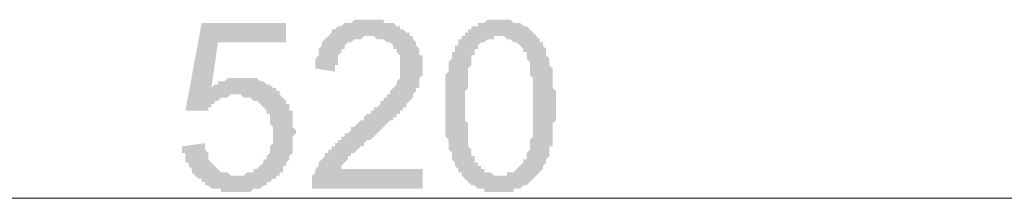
# Model space of a CAD drawing. Header units: metres. Extents: x 5.7 to 89.8, y 4 to 63.5.
# Tile 16 of 32: x 44.355 to 47.273, y 41.112 to 41.642. Entities that reach past the tile are written whole.
import ezdxf

# ---------------------------------------------------------------- set-up
doc = ezdxf.new("R2010")
doc.units = ezdxf.units.M
doc.header["$MEASUREMENT"] = 0
doc.layers.add('PDF4_dim', color=7, linetype='Continuous')

msp = doc.modelspace()

# ---------------------------------------------------------------- hatches: boundary and pattern name
at = {"layer": 'PDF4_dim', "transparency": 33554559}
for points in [[(44.8364, 41.2665), (44.9039, 41.2761), (44.9039, 41.2665), (44.9039, 41.2569), (44.9039, 41.2569), (44.9135, 41.2472), (44.9135, 41.2376), (44.9135, 41.2376), (44.9135, 41.228), (44.9231, 41.2183), (44.9231, 41.2183), (44.9328, 41.2087), (44.9328, 41.2087), (44.9328, 41.2087), (44.9424, 41.1991), (44.9424, 41.1991), (44.952, 41.1894), (44.9617, 41.1894), (44.9617, 41.1894), (44.9713, 41.1894), (44.9809, 41.1798), (44.9809, 41.1798), (44.9905, 41.1798), (45.0002, 41.1798), (45.0002, 41.1798), (45.0098, 41.1798), (45.0098, 41.1798), (45.0194, 41.1798), (45.0291, 41.1894), (45.0291, 41.1894), (45.0387, 41.1894), (45.0483, 41.1894), (45.0483, 41.1991), (45.058, 41.1991), (45.058, 41.1991), (45.0676, 41.2087), (45.0676, 41.2087), (45.0772, 41.2183), (45.0772, 41.2183), (45.0772, 41.228), (45.0869, 41.228), (45.0869, 41.2376), (45.0869, 41.2376), (45.0965, 41.2472), (45.0965, 41.2569), (45.0965, 41.2569), (45.0965, 41.2665), (45.1061, 41.2761), (45.1061, 41.2761), (45.1061, 41.2857), (45.1061, 41.2954), (45.1061, 41.305), (45.1061, 41.305), (45.1061, 41.3146), (45.1061, 41.3146), (45.1061, 41.3243), (45.0965, 41.3339), (45.0965, 41.3435), (45.0965, 41.3435), (45.0965, 41.3532), (45.0965, 41.3628), (45.0869, 41.3628), (45.0869, 41.3724), (45.0869, 41.3724), (45.0772, 41.3821), (45.0772, 41.3821), (45.0772, 41.3821), (45.0676, 41.3917), (45.0676, 41.3917), (45.058, 41.4013), (45.058, 41.4013), (45.0483, 41.4013), (45.0387, 41.4109), (45.0387, 41.4109), (45.0291, 41.4109), (45.0194, 41.4109), (45.0194, 41.4109), (45.0098, 41.4206), (45.0002, 41.4206), (45.0002, 41.4206), (44.9905, 41.4206), (44.9809, 41.4206), (44.9713, 41.4109), (44.9713, 41.4109), (44.9617, 41.4109), (44.952, 41.4109), (44.952, 41.4109), (44.9424, 41.4013), (44.9424, 41.4013), (44.9328, 41.4013), (44.9328, 41.3917), (44.9231, 41.3917), (44.9231, 41.3821), (44.9135, 41.3821), (44.9135, 41.3724), (44.9039, 41.3724), (44.9039, 41.3724), (44.8461, 41.3724), (44.8942, 41.6325), (45.1446, 41.6325), (45.1446, 41.5747), (44.9424, 41.5747), (44.9231, 41.4398), (44.9231, 41.4398), (44.9328, 41.4495), (44.9424, 41.4495), (44.9424, 41.4591), (44.952, 41.4591), (44.952, 41.4591), (44.9617, 41.4591), (44.9713, 41.4687), (44.9713, 41.4687), (44.9809, 41.4687), (44.9905, 41.4687), (45.0002, 41.4687), (45.0002, 41.4687), (45.0098, 41.4687), (45.0098, 41.4687), (45.0194, 41.4687), (45.0291, 41.4687), (45.0387, 41.4687), (45.0387, 41.4687), (45.0483, 41.4687), (45.058, 41.4687), (45.058, 41.4687), (45.0676, 41.4591), (45.0772, 41.4591), (45.0772, 41.4591), (45.0869, 41.4495), (45.0965, 41.4495), (45.0965, 41.4495), (45.1061, 41.4398), (45.1061, 41.4398), (45.1158, 41.4398), (45.1158, 41.4302), (45.1254, 41.4302), (45.1254, 41.4302), (45.1254, 41.4206), (45.135, 41.4109), (45.135, 41.4109), (45.1446, 41.4013), (45.1446, 41.4013), (45.1446, 41.3917), (45.1543, 41.3917), (45.1543, 41.3821), (45.1543, 41.3724), (45.1639, 41.3724), (45.1639, 41.3628), (45.1639, 41.3532), (45.1639, 41.3532), (45.1639, 41.3435), (45.1639, 41.3339), (45.1639, 41.3339), (45.1639, 41.3243), (45.1735, 41.3146), (45.1735, 41.305), (45.1735, 41.305), (45.1639, 41.2954), (45.1639, 41.2857), (45.1639, 41.2761), (45.1639, 41.2761), (45.1639, 41.2665), (45.1639, 41.2569), (45.1639, 41.2569), (45.1639, 41.2472), (45.1543, 41.2376), (45.1543, 41.2376), (45.1543, 41.228), (45.1446, 41.2183), (45.1446, 41.2183), (45.1446, 41.2087), (45.135, 41.2087), (45.135, 41.1991), (45.135, 41.1894), (45.1254, 41.1894), (45.1254, 41.1894), (45.1254, 41.1798), (45.1158, 41.1798), (45.1158, 41.1702), (45.1061, 41.1702), (45.0965, 41.1605), (45.0965, 41.1605), (45.0869, 41.1605), (45.0869, 41.1509), (45.0772, 41.1509), (45.0772, 41.1509), (45.0676, 41.1413), (45.058, 41.1413), (45.058, 41.1413), (45.0483, 41.1413), (45.0387, 41.1316), (45.0387, 41.1316), (45.0291, 41.1316), (45.0194, 41.1316), (45.0098, 41.1316), (45.0098, 41.1316), (45.0002, 41.1316), (45.0002, 41.1316), (44.9905, 41.1316), (44.9809, 41.1316), (44.9713, 41.1316), (44.9713, 41.1316), (44.9617, 41.1316), (44.952, 41.1316), (44.952, 41.1413), (44.9424, 41.1413), (44.9328, 41.1413), (44.9328, 41.1413), (44.9231, 41.1413), (44.9135, 41.1509), (44.9135, 41.1509), (44.9039, 41.1509), (44.9039, 41.1605), (44.8942, 41.1605), (44.8942, 41.1702), (44.8846, 41.1702), (44.8846, 41.1702), (44.875, 41.1798), (44.875, 41.1798), (44.8653, 41.1894), (44.8653, 41.1894), (44.8653, 41.1991), (44.8557, 41.2087), (44.8557, 41.2087), (44.8557, 41.2183), (44.8461, 41.2183), (44.8461, 41.228), (44.8461, 41.2376), (44.8461, 41.2472), (44.8364, 41.2472), (44.8364, 41.2569), (44.8364, 41.2665), (44.8364, 41.2665)], [(45.5492, 41.1991), (45.5492, 41.1413), (45.2217, 41.1413), (45.2217, 41.1509), (45.2217, 41.1509), (45.2217, 41.1605), (45.2217, 41.1702), (45.2217, 41.1702), (45.2217, 41.1798), (45.2217, 41.1798), (45.2313, 41.1894), (45.2313, 41.1894), (45.2313, 41.1991), (45.241, 41.2087), (45.241, 41.2087), (45.241, 41.2183), (45.2506, 41.228), (45.2506, 41.228), (45.2602, 41.2376), (45.2602, 41.2376), (45.2602, 41.2472), (45.2699, 41.2472), (45.2699, 41.2569), (45.2699, 41.2569), (45.2795, 41.2569), (45.2795, 41.2665), (45.2891, 41.2665), (45.2891, 41.2761), (45.2987, 41.2761), (45.2987, 41.2857), (45.3084, 41.2857), (45.3084, 41.2954), (45.318, 41.2954), (45.318, 41.305), (45.3276, 41.305), (45.3373, 41.3146), (45.3373, 41.3243), (45.3469, 41.3243), (45.3565, 41.3339), (45.3565, 41.3339), (45.3662, 41.3435), (45.3758, 41.3435), (45.3758, 41.3532), (45.3854, 41.3628), (45.3951, 41.3628), (45.3951, 41.3724), (45.4047, 41.3724), (45.4047, 41.3821), (45.4143, 41.3821), (45.4239, 41.3917), (45.4239, 41.3917), (45.4239, 41.4013), (45.4336, 41.4013), (45.4336, 41.4109), (45.4432, 41.4109), (45.4432, 41.4109), (45.4432, 41.4206), (45.4528, 41.4206), (45.4528, 41.4302), (45.4528, 41.4302), (45.4625, 41.4398), (45.4625, 41.4398), (45.4721, 41.4495), (45.4721, 41.4591), (45.4721, 41.4591), (45.4817, 41.4687), (45.4817, 41.4784), (45.4817, 41.4784), (45.4817, 41.488), (45.4817, 41.4976), (45.4817, 41.4976), (45.4817, 41.5073), (45.4817, 41.5073), (45.4817, 41.5169), (45.4817, 41.5265), (45.4817, 41.5265), (45.4817, 41.5362), (45.4721, 41.5458), (45.4721, 41.5458), (45.4721, 41.5554), (45.4625, 41.5554), (45.4625, 41.565), (45.4625, 41.565), (45.4528, 41.5747), (45.4528, 41.5747), (45.4432, 41.5747), (45.4336, 41.5843), (45.4336, 41.5843), (45.4239, 41.5843), (45.4143, 41.5843), (45.4143, 41.5843), (45.4047, 41.5939), (45.3951, 41.5939), (45.3951, 41.5939), (45.3854, 41.5939), (45.3758, 41.5939), (45.3662, 41.5843), (45.3662, 41.5843), (45.3565, 41.5843), (45.3469, 41.5843), (45.3469, 41.5843), (45.3373, 41.5747), (45.3276, 41.5747), (45.3276, 41.5747), (45.318, 41.565), (45.318, 41.565), (45.318, 41.5554), (45.3084, 41.5554), (45.3084, 41.5458), (45.3084, 41.5458), (45.2987, 41.5362), (45.2987, 41.5362), (45.2987, 41.5265), (45.2987, 41.5169), (45.2987, 41.5073), (45.2891, 41.5073), (45.2891, 41.4976), (45.2891, 41.488), (45.2313, 41.4976), (45.2313, 41.5073), (45.2313, 41.5169), (45.2313, 41.5169), (45.2313, 41.5265), (45.241, 41.5362), (45.241, 41.5362), (45.241, 41.5458), (45.241, 41.5554), (45.241, 41.5554), (45.2506, 41.565), (45.2506, 41.5747), (45.2506, 41.5747), (45.2602, 41.5843), (45.2602, 41.5843), (45.2699, 41.5939), (45.2699, 41.5939), (45.2795, 41.6036), (45.2795, 41.6036), (45.2795, 41.6132), (45.2891, 41.6132), (45.2891, 41.6132), (45.2987, 41.6228), (45.3084, 41.6228), (45.3084, 41.6228), (45.318, 41.6325), (45.318, 41.6325), (45.3276, 41.6325), (45.3373, 41.6325), (45.3373, 41.6325), (45.3469, 41.6421), (45.3565, 41.6421), (45.3662, 41.6421), (45.3662, 41.6421), (45.3758, 41.6421), (45.3854, 41.6421), (45.3951, 41.6421), (45.4047, 41.6421), (45.4047, 41.6421), (45.4143, 41.6421), (45.4239, 41.6421), (45.4336, 41.6421), (45.4336, 41.6325), (45.4432, 41.6325), (45.4528, 41.6325), (45.4528, 41.6325), (45.4625, 41.6325), (45.4721, 41.6228), (45.4721, 41.6228), (45.4817, 41.6228), (45.4817, 41.6132), (45.4914, 41.6132), (45.4914, 41.6132), (45.501, 41.6036), (45.501, 41.6036), (45.5106, 41.6036), (45.5106, 41.5939), (45.5203, 41.5939), (45.5203, 41.5843), (45.5203, 41.5843), (45.5299, 41.5747), (45.5299, 41.565), (45.5299, 41.565), (45.5395, 41.5554), (45.5395, 41.5554), (45.5395, 41.5458), (45.5395, 41.5362), (45.5492, 41.5362), (45.5492, 41.5265), (45.5492, 41.5169), (45.5492, 41.5073), (45.5492, 41.5073), (45.5492, 41.5073), (45.5492, 41.4976), (45.5492, 41.488), (45.5492, 41.4784), (45.5492, 41.4784), (45.5395, 41.4687), (45.5395, 41.4591), (45.5395, 41.4591), (45.5395, 41.4495), (45.5395, 41.4398), (45.5299, 41.4398), (45.5299, 41.4302), (45.5299, 41.4302), (45.5203, 41.4206), (45.5203, 41.4109), (45.5203, 41.4109), (45.5106, 41.4013), (45.5106, 41.4013), (45.501, 41.3917), (45.501, 41.3821), (45.4914, 41.3821), (45.4914, 41.3821), (45.4914, 41.3724), (45.4817, 41.3724), (45.4817, 41.3724), (45.4817, 41.3628), (45.4721, 41.3628), (45.4721, 41.3532), (45.4625, 41.3532), (45.4625, 41.3435), (45.4528, 41.3435), (45.4432, 41.3339), (45.4432, 41.3339), (45.4336, 41.3243), (45.4336, 41.3243), (45.4239, 41.3146), (45.4143, 41.305), (45.4143, 41.305), (45.4047, 41.2954), (45.4047, 41.2954), (45.3951, 41.2857), (45.3854, 41.2857), (45.3758, 41.2761), (45.3758, 41.2665), (45.3662, 41.2665), (45.3565, 41.2569), (45.3565, 41.2569), (45.3469, 41.2472), (45.3469, 41.2472), (45.3373, 41.2472), (45.3373, 41.2376), (45.3373, 41.2376), (45.3276, 41.2376), (45.3276, 41.228), (45.3276, 41.228), (45.318, 41.2183), (45.318, 41.2183), (45.3084, 41.2087), (45.3084, 41.2087), (45.3084, 41.1991), (45.2987, 41.1991)]]:
    msp.add_hatch(color=256, dxfattribs=at).paths.add_polyline_path(points)
h = msp.add_hatch(color=256, dxfattribs=at)
h.paths.add_polyline_path([(45.6166, 41.3821), (45.6166, 41.3917), (45.6166, 41.4013), (45.6166, 41.4109), (45.6166, 41.4206), (45.6166, 41.4302), (45.6166, 41.4302), (45.6166, 41.4398), (45.6166, 41.4495), (45.6166, 41.4591), (45.6166, 41.4591), (45.6166, 41.4687), (45.6166, 41.4784), (45.6262, 41.488), (45.6262, 41.488), (45.6262, 41.4976), (45.6262, 41.4976), (45.6262, 41.5073), (45.6262, 41.5169), (45.6262, 41.5169), (45.6358, 41.5265), (45.6358, 41.5265), (45.6358, 41.5362), (45.6358, 41.5458), (45.6455, 41.5458), (45.6455, 41.5554), (45.6455, 41.565), (45.6551, 41.565), (45.6551, 41.5747), (45.6551, 41.5843), (45.6647, 41.5843), (45.6647, 41.5939), (45.6744, 41.5939), (45.6744, 41.6036), (45.684, 41.6036), (45.684, 41.6132), (45.684, 41.6132), (45.6936, 41.6132), (45.6936, 41.6228), (45.7033, 41.6228), (45.7129, 41.6228), (45.7129, 41.6325), (45.7225, 41.6325), (45.7225, 41.6325), (45.7321, 41.6325), (45.7418, 41.6421), (45.7514, 41.6421), (45.7514, 41.6421), (45.761, 41.6421), (45.7707, 41.6421), (45.7803, 41.6421), (45.7803, 41.6421), (45.7899, 41.6421), (45.7899, 41.6421), (45.7996, 41.6421), (45.8092, 41.6421), (45.8092, 41.6421), (45.8188, 41.6325), (45.8285, 41.6325), (45.8285, 41.6325), (45.8381, 41.6325), (45.8477, 41.6228), (45.8477, 41.6228), (45.8574, 41.6228), (45.8574, 41.6228), (45.867, 41.6132), (45.867, 41.6132), (45.8766, 41.6036), (45.8766, 41.6036), (45.8862, 41.5939), (45.8862, 41.5939), (45.8959, 41.5843), (45.8959, 41.5747), (45.8959, 41.5747), (45.9055, 41.5747), (45.9055, 41.565), (45.9055, 41.565), (45.9151, 41.5554), (45.9151, 41.5458), (45.9151, 41.5458), (45.9151, 41.5362), (45.9248, 41.5265), (45.9248, 41.5265), (45.9248, 41.5169), (45.9248, 41.5073), (45.9248, 41.5073), (45.9344, 41.4976), (45.9344, 41.4976), (45.9344, 41.488), (45.9344, 41.4784), (45.9344, 41.4784), (45.9344, 41.4687), (45.9344, 41.4591), (45.9344, 41.4591), (45.9344, 41.4495), (45.9344, 41.4398), (45.9344, 41.4398), (45.944, 41.4302), (45.944, 41.4206), (45.944, 41.4109), (45.944, 41.4013), (45.944, 41.3917), (45.944, 41.3821), (45.944, 41.3821), (45.944, 41.3821), (45.944, 41.3724), (45.944, 41.3628), (45.944, 41.3532), (45.944, 41.3435), (45.9344, 41.3339), (45.9344, 41.3339), (45.9344, 41.3243), (45.9344, 41.3146), (45.9344, 41.305), (45.9344, 41.305), (45.9344, 41.2954), (45.9344, 41.2857), (45.9344, 41.2857), (45.9344, 41.2761), (45.9344, 41.2665), (45.9248, 41.2665), (45.9248, 41.2569), (45.9248, 41.2569), (45.9248, 41.2472), (45.9248, 41.2472), (45.9248, 41.2376), (45.9151, 41.228), (45.9151, 41.2183), (45.9151, 41.2183), (45.9055, 41.2087), (45.9055, 41.1991), (45.9055, 41.1991), (45.8959, 41.1894), (45.8959, 41.1894), (45.8862, 41.1798), (45.8862, 41.1798), (45.8766, 41.1702), (45.8766, 41.1702), (45.867, 41.1605), (45.867, 41.1605), (45.867, 41.1605), (45.8574, 41.1509), (45.8574, 41.1509), (45.8477, 41.1509), (45.8381, 41.1413), (45.8381, 41.1413), (45.8285, 41.1413), (45.8188, 41.1413), (45.8188, 41.1316), (45.8092, 41.1316), (45.7996, 41.1316), (45.7899, 41.1316), (45.7899, 41.1316), (45.7803, 41.1316), (45.7803, 41.1316), (45.7707, 41.1316), (45.761, 41.1316), (45.7514, 41.1316), (45.7514, 41.1316), (45.7418, 41.1316), (45.7321, 41.1316), (45.7321, 41.1413), (45.7225, 41.1413), (45.7129, 41.1413), (45.7129, 41.1413), (45.7033, 41.1509), (45.7033, 41.1509), (45.6936, 41.1509), (45.684, 41.1605), (45.684, 41.1605), (45.6744, 41.1702), (45.6744, 41.1702), (45.6647, 41.1798), (45.6647, 41.1798), (45.6647, 41.1798), (45.6647, 41.1894), (45.6551, 41.1894), (45.6551, 41.1991), (45.6551, 41.1991), (45.6455, 41.2087), (45.6455, 41.2087), (45.6455, 41.2183), (45.6455, 41.2183), (45.6358, 41.228), (45.6358, 41.228), (45.6358, 41.2376), (45.6358, 41.2472), (45.6358, 41.2472), (45.6262, 41.2569), (45.6262, 41.2569), (45.6262, 41.2665), (45.6262, 41.2761), (45.6262, 41.2857), (45.6262, 41.2857), (45.6166, 41.2954), (45.6166, 41.305), (45.6166, 41.3146), (45.6166, 41.3146), (45.6166, 41.3243), (45.6166, 41.3339), (45.6166, 41.3435), (45.6166, 41.3532), (45.6166, 41.3628), (45.6166, 41.3724), (45.6166, 41.3724), (45.6166, 41.3821)], flags=0)
h.paths.add_polyline_path([(45.6744, 41.3821), (45.6744, 41.3724), (45.6744, 41.3628), (45.6744, 41.3532), (45.6744, 41.3435), (45.6744, 41.3435), (45.684, 41.3339), (45.684, 41.3243), (45.684, 41.3146), (45.684, 41.305), (45.684, 41.2954), (45.684, 41.2954), (45.684, 41.2857), (45.684, 41.2761), (45.684, 41.2761), (45.684, 41.2665), (45.6936, 41.2569), (45.6936, 41.2569), (45.6936, 41.2472), (45.6936, 41.2472), (45.6936, 41.2376), (45.7033, 41.2376), (45.7033, 41.228), (45.7033, 41.228), (45.7033, 41.228), (45.7033, 41.2183), (45.7129, 41.2183), (45.7129, 41.2087), (45.7225, 41.2087), (45.7225, 41.1991), (45.7321, 41.1991), (45.7321, 41.1894), (45.7418, 41.1894), (45.7514, 41.1894), (45.7514, 41.1894), (45.761, 41.1798), (45.7707, 41.1798), (45.7707, 41.1798), (45.7803, 41.1798), (45.7803, 41.1798), (45.7899, 41.1798), (45.7996, 41.1798), (45.7996, 41.1894), (45.8092, 41.1894), (45.8188, 41.1894), (45.8188, 41.1894), (45.8285, 41.1991), (45.8285, 41.1991), (45.8381, 41.2087), (45.8381, 41.2087), (45.8477, 41.2183), (45.8477, 41.2183), (45.8477, 41.228), (45.8574, 41.228), (45.8574, 41.2376), (45.8574, 41.2376), (45.8574, 41.2472), (45.8574, 41.2472), (45.867, 41.2569), (45.867, 41.2569), (45.867, 41.2665), (45.867, 41.2665), (45.867, 41.2761), (45.867, 41.2857), (45.867, 41.2857), (45.8766, 41.2954), (45.8766, 41.305), (45.8766, 41.3146), (45.8766, 41.3146), (45.8766, 41.3243), (45.8766, 41.3339), (45.8766, 41.3435), (45.8766, 41.3532), (45.8766, 41.3628), (45.8766, 41.3724), (45.8766, 41.3821), (45.8766, 41.3821), (45.8766, 41.3917), (45.8766, 41.4013), (45.8766, 41.4109), (45.8766, 41.4206), (45.8766, 41.4302), (45.8766, 41.4398), (45.8766, 41.4495), (45.8766, 41.4591), (45.8766, 41.4687), (45.8766, 41.4687), (45.867, 41.4784), (45.867, 41.488), (45.867, 41.4976), (45.867, 41.4976), (45.867, 41.5073), (45.867, 41.5169), (45.867, 41.5169), (45.8574, 41.5265), (45.8574, 41.5265), (45.8574, 41.5362), (45.8574, 41.5362), (45.8574, 41.5458), (45.8477, 41.5458), (45.8477, 41.5458), (45.8477, 41.5458), (45.8477, 41.5554), (45.8381, 41.565), (45.8381, 41.565), (45.8285, 41.5747), (45.8285, 41.5747), (45.8188, 41.5747), (45.8092, 41.5843), (45.8092, 41.5843), (45.7996, 41.5843), (45.7996, 41.5843), (45.7899, 41.5939), (45.7803, 41.5939), (45.7803, 41.5939), (45.7707, 41.5939), (45.761, 41.5939), (45.761, 41.5843), (45.7514, 41.5843), (45.7418, 41.5843), (45.7418, 41.5843), (45.7321, 41.5747), (45.7321, 41.5747), (45.7225, 41.5747), (45.7129, 41.565), (45.7129, 41.5554), (45.7129, 41.5554), (45.7033, 41.5554), (45.7033, 41.5458), (45.7033, 41.5458), (45.7033, 41.5362), (45.6936, 41.5362), (45.6936, 41.5265), (45.6936, 41.5265), (45.6936, 41.5169), (45.6936, 41.5169), (45.6936, 41.5073), (45.684, 41.4976), (45.684, 41.4976), (45.684, 41.488), (45.684, 41.4784), (45.684, 41.4687), (45.684, 41.4687), (45.684, 41.4591), (45.684, 41.4495), (45.684, 41.4398), (45.6744, 41.4302), (45.6744, 41.4206), (45.6744, 41.4206), (45.6744, 41.4109), (45.6744, 41.4013), (45.6744, 41.3917), (45.6744, 41.3821)], flags=0)

# ---------------------------------------------------------------- linework, layer by layer
at = {"layer": 'PDF4_dim', "lineweight": 20}
msp.add_lwpolyline([(47.8895, 41.1124), (42.8909, 41.1124)], dxfattribs=at)

doc.saveas('drawing.dxf')
